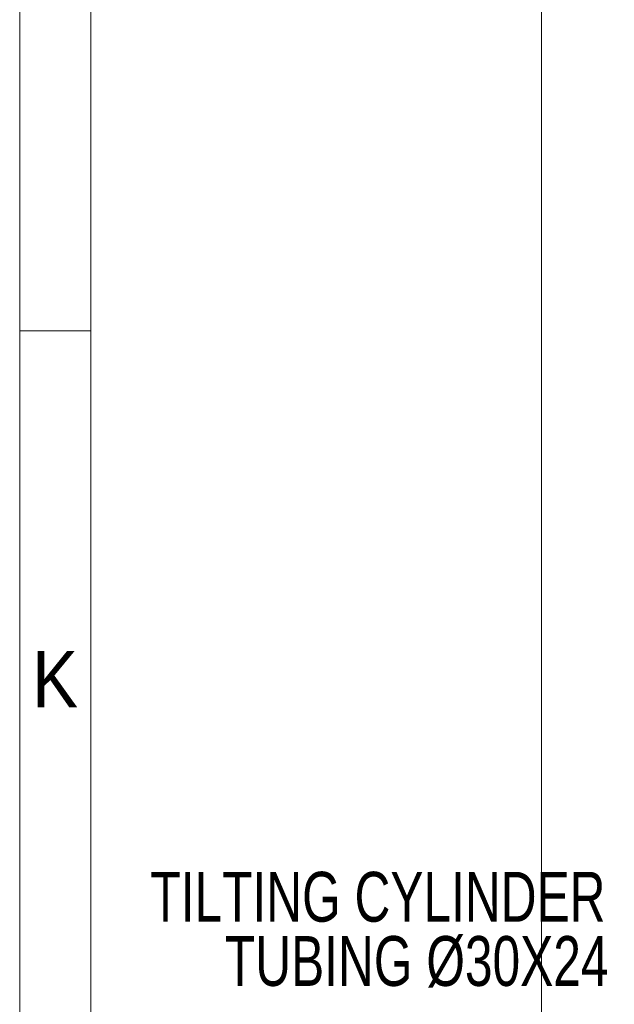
# Model space of a CAD drawing. Header units: millimetres. Extents: x 525 to 29324, y 175 to 20618.
# Tile 60 of 220: x 525 to 1987, y 15739 to 18160. Entities that reach past the tile are written whole.
import ezdxf

# ---------------------------------------------------------------- set-up
doc = ezdxf.new("R2010")
doc.units = ezdxf.units.MM
doc.linetypes.add('SLD-Continua', pattern=[0])
doc.layers.add('COTAS', color=1, linetype='SLD-Continua')
doc.styles.add('SLDTEXTSTYLE3', font='GOTHIC.TTF', dxfattribs={"width": 0.913})
doc.styles.add('SLDTEXTSTYLE6', font='ARIALN.TTF', dxfattribs={"width": 0.87})
doc.styles.get("Standard").update_dxf_attribs({"font": 'ARIALN.TTF'})
doc.dimstyles.new('SLDDIMSTYLE0', dxfattribs={"dimtxt": 0.18, "dimasz": 122.5, "dimexe": 0, "dimexo": 0.0625, "dimgap": 0, "dimtad": 0, "dimtih": 1, "dimtoh": 1, "dimdec": 0, "dimrnd": 1e-09, "dimzin": 0, "dimdsep": 46, "dimtxsty": 'Standard', "dimsah": 1, "dimcen": 0.09, "dimadec": 0, "dimazin": 0, "dimtfac": 122.5, "dimtdec": 0, "dimtofl": 0, "dimtmove": 0, "dimatfit": 3, "dimfxl": 1, "dimfrac": 2, "dimtolj": 1, "dimtzin": 0, "dimarcsym": 0})

# ---------------------------------------------------------------- blocks, each defined once
blk = doc.blocks.new('SW_NOTE_0_5')
at = {"layer": 'COTAS', "color": 0, "ltscale": 35, "char_height": 122.5, "attachment_point": 3, "style": 'SLDTEXTSTYLE6'}
for s, insert in [('TILTING CYLINDER', (-41.1, 142.7)), ('TUBING Ø30X24', (-33.7, -15.2))]:
    blk.add_mtext(s, dxfattribs=dict(at, insert=insert))

msp = doc.modelspace()

# ---------------------------------------------------------------- linework, layer by layer
at = {"color": 7, "linetype": 'SLD-Continua', "lineweight": 18, "ltscale": 35}
for p, q in [((525, 175), (525, 20615)), ((700, 350), (700, 20440)), ((1807.6, 18732.4), (1807.6, 15286.7)), ((700, 17395), (525, 17395))]:
    msp.add_line(p, q, dxfattribs=at)

# ---------------------------------------------------------------- block references
at = {"layer": 'COTAS', "ltscale": 35}
msp.add_blockref('SW_NOTE_0_5', (2006.4, 15922.2), dxfattribs=at)

# ---------------------------------------------------------------- texts
at = {"color": 7, "linetype": 'Continuous', "lineweight": 0, "ltscale": 35, "insert": (612.1, 16608), "char_height": 138.9, "attachment_point": 2, "style": 'SLDTEXTSTYLE3'}
msp.add_mtext('K', dxfattribs=at)

# ---------------------------------------------------------------- leaders
at = {"layer": 'COTAS', "ltscale": 35}
msp.add_leader([(2847.1, 18129.1), (1482.5, 18372.2)], dimstyle='SLDDIMSTYLE0', dxfattribs=at)

doc.saveas('drawing.dxf')
